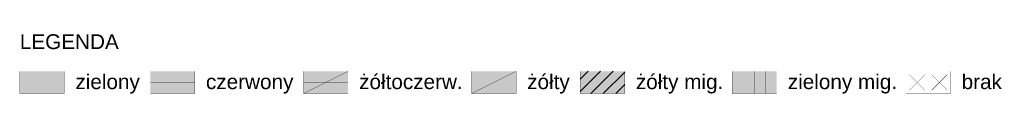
# Model space of a CAD drawing. Header units: metres. Extents: x 1765 to 13844, y -211 to 3853.
# Tile 5 of 17: x 1927 to 2105, y 3599 to 3610. Entities that reach past the tile are written whole.
import ezdxf
from ezdxf.enums import TextEntityAlignment as Align

# ---------------------------------------------------------------- set-up
doc = ezdxf.new("R2010")
doc.units = ezdxf.units.M
doc.header["$MEASUREMENT"] = 0
doc.layers.add('zzz.GASYG.Program', color=7, linetype='Continuous')
doc.layers.add('zzz.GASYG.Program-Tekst', color=7, linetype='Continuous')
doc.styles.get("Standard").update_dxf_attribs({"font": 'arial.ttf'})

# ---------------------------------------------------------------- blocks, each defined once
blk = doc.blocks.new('*U117')
at = {"layer": 'zzz.GASYG.Program', "true_color": 0x00a500}
for points in [[(0, -4), (8, -4), (8, 0), (0, 0)], [(128.17, -4), (136.17, -4), (136.17, 0), (128.17, 0)]]:
    blk.add_hatch(color=94, dxfattribs=at).paths.add_polyline_path(points)
at = {"layer": 'zzz.GASYG.Program', "true_color": 0xff0000}
blk.add_hatch(color=1, dxfattribs=at).paths.add_polyline_path([(23.49, -4), (31.49, -4), (31.49, 0), (23.49, 0)])
at = {"layer": 'zzz.GASYG.Program'}
for color, points in [(1, [(51.05, -2), (59.05, -2), (59.05, 0), (51.05, 0)]), (2, [(81.28, -4), (89.28, -4), (89.28, 0), (81.28, 0)]), (2, [(51.05, -4), (59.05, -4), (59.05, -2), (51.05, -2)])]:
    blk.add_hatch(color=color, dxfattribs=at).paths.add_polyline_path(points)
at = {"layer": 'zzz.GASYG.Program', "true_color": 0xf4f930}
blk.add_hatch(color=2, dxfattribs=at).paths.add_polyline_path([(100.84, -4), (108.84, -4), (108.84, 0), (100.84, 0)])
at = {"layer": 'zzz.GASYG.Program'}
h = blk.add_hatch(dxfattribs=at)
h.set_pattern_fill('gaSygYellM', scale=0.5, style=0, pattern_type=2)
h.set_pattern_definition([(45, (0, 0), (-1.122532, 1.122532), [])])
h.paths.add_polyline_path([(100.84, 0), (100.84, -4), (108.84, -4), (108.84, 0), (100.84, 0)])
at = {"layer": 'zzz.GASYG.Program', "color": 7}
for points in [[(0, -4, 0.05, 0.05, 0), (0, 0, 0.05, 0.05, 0)], [(0, 0, 0.03, 0.03, 0), (0, -4, 0.03, 0.03, 0), (8, -4, 0.03, 0.03, 0), (8, 0, 0.03, 0.03, 0), (0, 0, 0.03, 0.03, 0)], [(8, -4, 0.05, 0.05, 0), (8, 0, 0.05, 0.05, 0)], [(23.49, 0, 0.03, 0.03, 0), (23.49, -4, 0.03, 0.03, 0), (31.49, -4, 0.03, 0.03, 0), (31.49, 0, 0.03, 0.03, 0), (23.49, 0, 0.03, 0.03, 0)], [(51.05, -4, 0.05, 0.05, 0), (59.05, 0, 0.05, 0.05, 0)], [(51.05, -4, 0.05, 0.05, 0), (51.05, 0, 0.05, 0.05, 0)], [(51.05, 0, 0.03, 0.03, 0), (51.05, -4, 0.03, 0.03, 0), (59.05, -4, 0.03, 0.03, 0), (59.05, 0, 0.03, 0.03, 0), (51.05, 0, 0.03, 0.03, 0)], [(59.05, -4, 0.05, 0.05, 0), (59.05, 0, 0.05, 0.05, 0)], [(81.28, -4, 0.05, 0.05, 0), (89.28, 0, 0.05, 0.05, 0)], [(81.28, -4, 0.05, 0.05, 0), (81.28, 0, 0.05, 0.05, 0)], [(81.28, 0, 0.03, 0.03, 0), (81.28, -4, 0.03, 0.03, 0), (89.28, -4, 0.03, 0.03, 0), (89.28, 0, 0.03, 0.03, 0), (81.28, 0, 0.03, 0.03, 0)], [(89.28, -4, 0.05, 0.05, 0), (89.28, 0, 0.05, 0.05, 0)], [(100.84, -4, 0.05, 0.05, 0), (100.84, 0, 0.05, 0.05, 0)], [(100.84, 0, 0.03, 0.03, 0), (100.84, -4, 0.03, 0.03, 0), (108.84, -4, 0.03, 0.03, 0), (108.84, 0, 0.03, 0.03, 0), (100.84, 0, 0.03, 0.03, 0)], [(108.84, -4, 0.05, 0.05, 0), (108.84, 0, 0.05, 0.05, 0)], [(128.17, -4, 0.05, 0.05, 0), (128.17, 0, 0.05, 0.05, 0)], [(128.17, 0, 0.03, 0.03, 0), (128.17, -4, 0.03, 0.03, 0), (136.17, -4, 0.03, 0.03, 0), (136.17, 0, 0.03, 0.03, 0), (128.17, 0, 0.03, 0.03, 0)], [(130.17, -4, 0.05, 0.05, 0), (130.17, 0, 0.05, 0.05, 0)], [(132.17, -4, 0.05, 0.05, 0), (132.17, 0, 0.05, 0.05, 0)], [(134.17, -4, 0.05, 0.05, 0), (134.17, 0, 0.05, 0.05, 0)], [(136.17, -4, 0.05, 0.05, 0), (136.17, 0, 0.05, 0.05, 0)], [(136.17, -4, 0.05, 0.05, 0), (136.17, 0, 0.05, 0.05, 0)], [(159.45, 0, 0.03, 0.03, 0), (159.45, -4, 0.03, 0.03, 0), (167.45, -4, 0.03, 0.03, 0), (167.45, 0, 0.03, 0.03, 0), (159.45, 0, 0.03, 0.03, 0)], [(162.85, -3.4, 0.05, 0.05, 0), (160.05, -0.6, 0.05, 0.05, 0)], [(162.85, -0.6, 0.05, 0.05, 0), (160.05, -3.4, 0.05, 0.05, 0)], [(166.85, -3.4, 0.05, 0.05, 0), (164.05, -0.6, 0.05, 0.05, 0)], [(166.85, -0.6, 0.05, 0.05, 0), (164.05, -3.4, 0.05, 0.05, 0)], [(31.49, -2, 0.05, 0.05, 0), (23.49, -2, 0.05, 0.05, 0)], [(51.05, -2, 0.05, 0.05, 0), (59.05, -2, 0.05, 0.05, 0)]]:
    blk.add_lwpolyline(points, format="xyseb", dxfattribs=at)
blk.add_lwpolyline([(100.84, 0, 0.05, 0.05, 0), (100.84, -4, 0.05, 0.05, 0), (108.84, -4, 0.05, 0.05, 0), (108.84, 0, 0.05, 0.05, 0), (100.84, 0, 0.05, 0.05, 0)], format="xyseb", close=True, dxfattribs=at)
at = {"layer": 'zzz.GASYG.Program-Tekst', "color": 7}
blk.add_text('LEGENDA', height=2.667, dxfattribs=at).set_placement((0, 4))
for s, height, p in [('żółtoczerw.', 2.6667, (61.05, -4)), ('żółty', 2.667, (91.28, -4)), ('żółty mig.', 2.667, (110.84, -4)), ('zielony', 2.667, (10, -4)), ('czerwony', 2.667, (33.49, -4)), ('zielony mig.', 2.6667, (138.17, -4)), ('brak', 2.667, (169.45, -4))]:
    blk.add_text(s, height=height, dxfattribs=at).set_placement(p, align=Align.BOTTOM_LEFT)

msp = doc.modelspace()

# ---------------------------------------------------------------- block references
at = {"layer": 'zzz.GASYG.Program'}
msp.add_blockref('*U117', (1927.47, 3603.5), dxfattribs=at)

doc.saveas('drawing.dxf')
